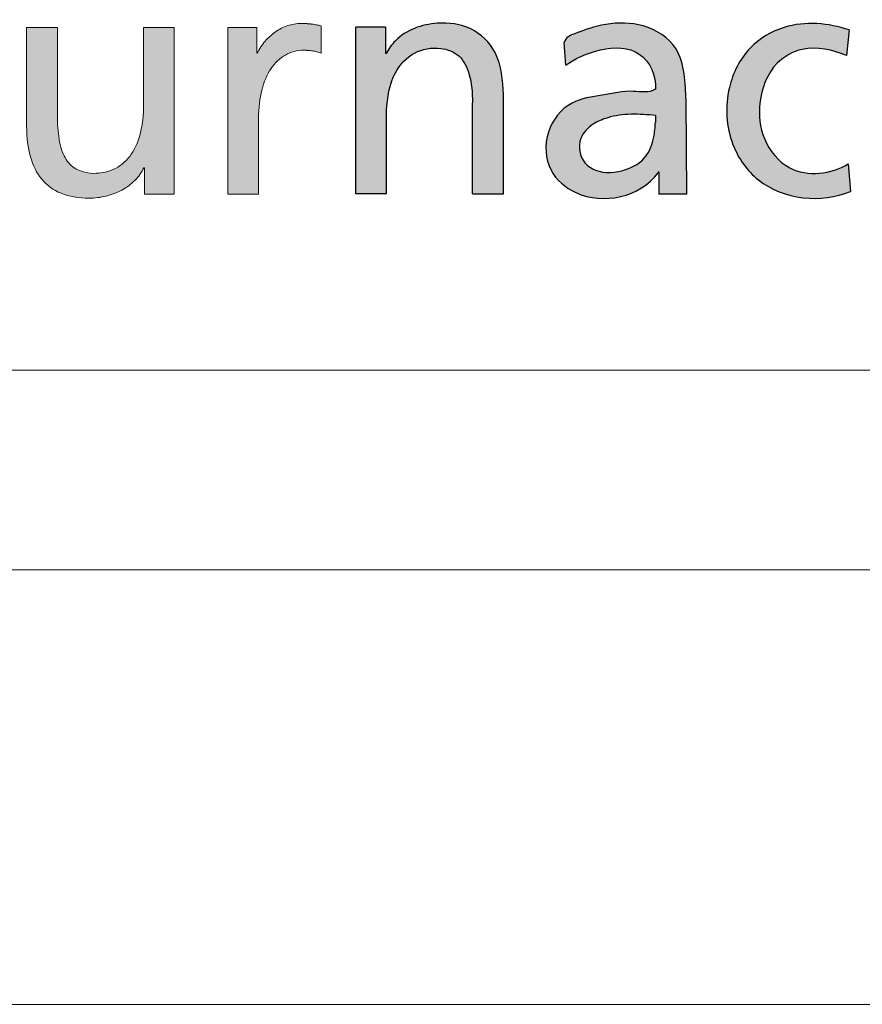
# Model space of a CAD drawing. Header units: millimetres. Extents: x 0 to 2258, y 0 to 438.
# Tile 28 of 39: x 2072 to 2082, y 14 to 26. Entities that reach past the tile are written whole.
import ezdxf

# ---------------------------------------------------------------- set-up
doc = ezdxf.new("R2010")
doc.units = ezdxf.units.MM
doc.header["$LTSCALE"] = 0.25
doc.layers.add('FORMAT', color=7, linetype='Continuous')

# ---------------------------------------------------------------- blocks, each defined once
blk = doc.blocks.new('cajetin')
at = {"color": 7, "linetype": 'Continuous', "lineweight": 18}
for p, q in [((853.5, 7.5), (7.5, 7.5)), ((861, 0), (0, 0))]:
    blk.add_line(p, q, dxfattribs=at)
blk = doc.blocks.new('LOGO_sombreado')
at = {"linetype": 'Continuous'}
h = blk.add_hatch(color=7, dxfattribs=at)
edge = h.paths.add_edge_path(flags=0)
edge.add_line((8.928, 3.962), (8.875, 3.972))
edge.add_spline(control_points=[(8.875, 3.972), (8.858, 3.975), (8.841, 3.978), (8.823, 3.98)], knot_values=[22.132418, 22.132418, 22.132418, 22.132418, 23.132418, 23.132418, 23.132418, 23.132418], weights=[1, 1, 1, 1], degree=3, periodic=0)
edge.add_arc((8.709, 3.1), 0.888, 82.6219, 86.3614)
edge.add_spline(control_points=[(8.765, 3.986), (8.745, 3.987), (8.722, 3.988), (8.695, 3.988), (8.644, 3.988), (8.593, 3.979), (8.544, 3.963)], knot_values=[0.065266, 0.065266, 0.065266, 0.065266, 1.065266, 1.065266, 1.065266, 2.065266, 2.065266, 2.065266, 2.065266], weights=[1, 1, 1, 1, 1, 1, 1], degree=3, periodic=0)
edge.add_spline(control_points=[(8.544, 3.963), (8.495, 3.946), (8.448, 3.922), (8.404, 3.892)], knot_values=[2.065266, 2.065266, 2.065266, 2.065266, 3.065266, 3.065266, 3.065266, 3.065266], weights=[1, 1, 1, 1], degree=3, periodic=0)
edge.add_spline(control_points=[(8.404, 3.892), (8.36, 3.861), (8.319, 3.825), (8.283, 3.783)], knot_values=[3.065266, 3.065266, 3.065266, 3.065266, 4.065266, 4.065266, 4.065266, 4.065266], weights=[1, 1, 1, 1], degree=3, periodic=0)
edge.add_spline(control_points=[(8.283, 3.783), (8.248, 3.742), (8.218, 3.695), (8.194, 3.646)], knot_values=[4.065266, 4.065266, 4.065266, 4.065266, 5.065266, 5.065266, 5.065266, 5.065266], weights=[1, 1, 1, 1], degree=3, periodic=0)
edge.add_line((8.194, 3.646), (8.187, 3.646))
edge.add_line((8.187, 3.646), (8.187, 3.943))
edge.add_line((8.187, 3.943), (8.021, 3.943))
edge.add_line((8.021, 3.943), (7.856, 3.943))
edge.add_line((7.856, 3.943), (7.856, 3.703))
edge.add_line((7.856, 3.703), (7.856, 2.023))
edge.add_line((7.856, 2.023), (8.209, 2.023))
edge.add_spline(control_points=[(8.209, 2.023), (8.209, 2.314), (8.209, 2.605), (8.209, 2.896), (8.209, 3.017), (8.222, 3.126), (8.247, 3.222)], knot_values=[12.065266, 12.065266, 12.065266, 12.065266, 13.065266, 13.065266, 13.065266, 14.065266, 14.065266, 14.065266, 14.065266], weights=[1, 1, 1, 1, 1, 1, 1], degree=3, periodic=0)
edge.add_spline(control_points=[(8.247, 3.222), (8.271, 3.318), (8.307, 3.401), (8.352, 3.469)], knot_values=[14.065266, 14.065266, 14.065266, 14.065266, 15.065266, 15.065266, 15.065266, 15.065266], weights=[1, 1, 1, 1], degree=3, periodic=0)
edge.add_spline(control_points=[(8.352, 3.469), (8.398, 3.537), (8.454, 3.589), (8.518, 3.625)], knot_values=[15.065266, 15.065266, 15.065266, 15.065266, 16.065266, 16.065266, 16.065266, 16.065266], weights=[1, 1, 1, 1], degree=3, periodic=0)
edge.add_spline(control_points=[(8.518, 3.625), (8.582, 3.661), (8.654, 3.68), (8.733, 3.68)], knot_values=[16.065266, 16.065266, 16.065266, 16.065266, 17.065266, 17.065266, 17.065266, 17.065266], weights=[1, 1, 1, 1], degree=3, periodic=0)
edge.add_arc((8.733, 2.982), 0.698, 86.1548, 90.0023, ccw=False)
edge.add_spline(control_points=[(8.78, 3.678), (8.796, 3.677), (8.813, 3.675), (8.829, 3.673)], knot_values=[17.132418, 17.132418, 17.132418, 17.132418, 18.132418, 18.132418, 18.132418, 18.132418], weights=[1, 1, 1, 1], degree=3, periodic=0)
edge.add_spline(control_points=[(8.829, 3.673), (8.846, 3.67), (8.863, 3.667), (8.879, 3.662)], knot_values=[18.132418, 18.132418, 18.132418, 18.132418, 19.132418, 19.132418, 19.132418, 19.132418], weights=[1, 1, 1, 1], degree=3, periodic=0)
edge.add_spline(control_points=[(8.879, 3.662), (8.896, 3.658), (8.912, 3.652), (8.928, 3.646)], knot_values=[19.132418, 19.132418, 19.132418, 19.132418, 20.132418, 20.132418, 20.132418, 20.132418], weights=[1, 1, 1, 1], degree=3, periodic=0)
edge.add_line((8.928, 3.646), (8.928, 3.962))
h = blk.add_hatch(color=7, dxfattribs=at)
edge = h.paths.add_edge_path(flags=0)
edge.add_line((9.328, 2.026), (9.328, 3.946))
edge.add_line((9.328, 3.946), (9.67, 3.946))
edge.add_line((9.67, 3.946), (9.67, 3.641))
edge.add_line((9.67, 3.641), (9.678, 3.641))
edge.add_spline(control_points=[(9.678, 3.641), (9.704, 3.696), (9.793, 3.817), (10, 3.948), (10.305, 4.01), (10.669, 3.967), (10.997, 3.643), (11.021, 3.332), (11.026, 3.17)], knot_values=[0, 0, 0, 0, 0.090993, 0.223661, 0.358303, 0.55535, 0.750586, 1, 1, 1, 1], weights=[1, 1, 1, 1, 1, 1, 1, 1, 1], degree=3, periodic=0)
edge.add_line((11.026, 3.17), (11.026, 2.026))
edge.add_line((11.026, 2.026), (10.672, 2.026))
edge.add_line((10.672, 2.026), (10.672, 3.075))
edge.add_spline(control_points=[(10.672, 3.075), (10.669, 3.188), (10.66, 3.379), (10.536, 3.635), (10.28, 3.729), (9.984, 3.677), (9.726, 3.396), (9.691, 3.133), (9.683, 2.986)], knot_values=[0, 0, 0, 0, 0.181683, 0.307789, 0.426651, 0.591078, 0.760733, 1, 1, 1, 1], weights=[1, 1, 1, 1, 1, 1, 1, 1, 1], degree=3, periodic=0)
edge.add_line((9.683, 2.986), (9.681, 2.026))
edge.add_line((9.681, 2.026), (9.328, 2.026))
h = blk.add_hatch(color=7, dxfattribs=at)
edge = h.paths.add_edge_path(flags=0)
edge.add_spline(control_points=[(12.776, 3.232), (12.697, 3.183), (12.484, 3.232), (12.167, 3.156), (11.773, 3.111), (11.49, 2.752), (11.514, 2.287), (12.023, 1.86), (12.597, 1.99), (12.807, 2.27)], knot_values=[0, 0, 0, 0, 0.079966, 0.190057, 0.300094, 0.432511, 0.566689, 0.684622, 1, 1, 1, 1], weights=[1, 1, 1, 1, 1, 1, 1, 1, 1, 1], degree=3, periodic=0)
edge.add_spline(control_points=[(12.807, 2.27), (12.817, 2.296), (12.814, 2.27)], knot_values=[0, 0, 0, 1, 1, 1], weights=[1, 1, 1], degree=2, periodic=0)
edge.add_line((12.814, 2.27), (12.814, 2.023))
edge.add_line((12.814, 2.023), (13.139, 2.023))
edge.add_line((13.139, 2.023), (13.128, 3.106))
edge.add_spline(control_points=[(13.128, 3.106), (13.12, 3.292), (13.119, 3.706), (12.65, 4), (12.214, 4.002), (11.911, 3.898), (11.743, 3.828), (11.727, 3.77)], knot_values=[0, 0, 0, 0, 0.300445, 0.525135, 0.737289, 0.925487, 1, 1, 1, 1], weights=[1, 1, 1, 1, 1, 1, 1, 1], degree=3, periodic=0)
edge.add_line((11.727, 3.77), (11.744, 3.507))
edge.add_spline(control_points=[(11.744, 3.507), (11.927, 3.643), (12.567, 3.881), (12.789, 3.381), (12.776, 3.232)], knot_values=[0, 0, 0, 0, 0.658996, 1, 1, 1, 1], weights=[1, 1, 1, 1, 1], degree=3, periodic=0)
edge = h.paths.add_edge_path(flags=0)
edge.add_spline(control_points=[(12.776, 2.849), (12.772, 2.793), (12.762, 2.658), (12.682, 2.43), (12.419, 2.275), (12.142, 2.255), (11.913, 2.398), (11.87, 2.662), (12.044, 2.834), (12.252, 2.921), (12.499, 2.953), (12.683, 2.938), (12.776, 2.931)], knot_values=[0, 0, 0, 0, 0.068904, 0.168815, 0.283862, 0.42722, 0.488917, 0.605379, 0.695962, 0.771545, 0.884045, 1, 1, 1, 1], weights=[1, 1, 1, 1, 1, 1, 1, 1, 1, 1, 1, 1, 1], degree=3, periodic=0)
edge.add_line((12.776, 2.931), (12.776, 2.849))
h = blk.add_hatch(color=7, dxfattribs=at)
edge = h.paths.add_edge_path(flags=0)
edge.add_spline(control_points=[(5.713, 2.196), (5.772, 2.125), (5.847, 2.071), (5.937, 2.034)], knot_values=[55, 55, 55, 55, 56, 56, 56, 56], weights=[1, 1, 1, 1], degree=3, periodic=0)
edge.add_spline(control_points=[(5.937, 2.034), (6.028, 1.997), (6.135, 1.977), (6.259, 1.977)], knot_values=[56, 56, 56, 56, 57, 57, 57, 57], weights=[1, 1, 1, 1], degree=3, periodic=0)
edge.add_arc((6.259, 2.796), 0.818, 269.9868, 283.8904)
edge.add_spline(control_points=[(6.456, 2.001), (6.519, 2.017), (6.58, 2.04), (6.635, 2.071)], knot_values=[0, 0, 0, 0, 1, 1, 1, 1], weights=[1, 1, 1, 1], degree=3, periodic=0)
edge.add_spline(control_points=[(6.635, 2.071), (6.69, 2.101), (6.741, 2.137), (6.784, 2.181)], knot_values=[1, 1, 1, 1, 2, 2, 2, 2], weights=[1, 1, 1, 1], degree=3, periodic=0)
edge.add_spline(control_points=[(6.784, 2.181), (6.827, 2.224), (6.863, 2.273), (6.889, 2.328)], knot_values=[2, 2, 2, 2, 3, 3, 3, 3], weights=[1, 1, 1, 1], degree=3, periodic=0)
edge.add_line((6.889, 2.328), (6.896, 2.328))
edge.add_line((6.896, 2.328), (6.896, 2.023))
edge.add_line((6.896, 2.023), (7.067, 2.023))
edge.add_line((7.067, 2.023), (7.238, 2.023))
edge.add_line((7.238, 2.023), (7.238, 2.263))
edge.add_line((7.238, 2.263), (7.238, 3.943))
edge.add_line((7.238, 3.943), (6.885, 3.943))
edge.add_line((6.885, 3.943), (6.885, 3.721))
edge.add_spline(control_points=[(6.885, 3.721), (6.885, 3.647), (6.885, 3.573), (6.885, 3.499), (6.885, 3.35), (6.885, 3.202), (6.885, 3.054), (6.885, 2.937), (6.873, 2.829), (6.85, 2.734)], knot_values=[30, 30, 30, 30, 31, 31, 31, 33, 33, 33, 34, 34, 34, 34], weights=[1, 1, 1, 1, 1, 1, 1, 1, 1, 1], degree=3, periodic=0)
edge.add_spline(control_points=[(6.85, 2.734), (6.827, 2.637), (6.792, 2.553), (6.696, 2.414), (6.636, 2.359), (6.562, 2.321)], knot_values=[34, 34, 34, 34, 35, 35, 36, 36, 36, 36], weights=[1, 1, 1, 1, 1, 1], degree=3, periodic=0)
edge.add_spline(control_points=[(6.562, 2.321), (6.489, 2.284), (6.402, 2.263), (6.301, 2.263)], knot_values=[36, 36, 36, 36, 37, 37, 37, 37], weights=[1, 1, 1, 1], degree=3, periodic=0)
edge.add_spline(control_points=[(6.301, 2.263), (6.224, 2.268), (6.16, 2.285), (6.107, 2.315)], knot_values=[37, 37, 37, 37, 38, 38, 38, 38], weights=[1, 1, 1, 1], degree=3, periodic=0)
edge.add_spline(control_points=[(6.107, 2.315), (6.054, 2.345), (6.013, 2.388), (5.982, 2.445)], knot_values=[38, 38, 38, 38, 39, 39, 39, 39], weights=[1, 1, 1, 1], degree=3, periodic=0)
edge.add_spline(control_points=[(5.982, 2.445), (5.95, 2.501), (5.928, 2.571), (5.914, 2.655)], knot_values=[39, 39, 39, 39, 40, 40, 40, 40], weights=[1, 1, 1, 1], degree=3, periodic=0)
edge.add_spline(control_points=[(5.914, 2.655), (5.9, 2.739), (5.894, 2.837), (5.894, 2.949), (5.894, 3.115), (5.894, 3.28), (5.894, 3.446), (5.894, 3.529), (5.894, 3.612), (5.894, 3.695), (5.894, 3.777), (5.894, 3.86), (5.894, 3.943)], knot_values=[40, 40, 40, 40, 41, 41, 41, 43, 43, 43, 44, 44, 44, 45, 45, 45, 45], weights=[1, 1, 1, 1, 1, 1, 1, 1, 1, 1, 1, 1, 1], degree=3, periodic=0)
edge.add_line((5.894, 3.943), (5.54, 3.943))
edge.add_spline(control_points=[(5.54, 3.943), (5.54, 3.848), (5.54, 3.753), (5.54, 3.658), (5.54, 3.563), (5.54, 3.468), (5.54, 3.372), (5.54, 3.182), (5.54, 2.992), (5.54, 2.802), (5.54, 2.673), (5.554, 2.557), (5.583, 2.455)], knot_values=[49, 49, 49, 49, 50, 50, 50, 51, 51, 51, 53, 53, 53, 54, 54, 54, 54], weights=[1, 1, 1, 1, 1, 1, 1, 1, 1, 1, 1, 1, 1], degree=3, periodic=0)
edge.add_spline(control_points=[(5.583, 2.455), (5.611, 2.354), (5.655, 2.267), (5.713, 2.196)], knot_values=[54, 54, 54, 54, 55, 55, 55, 55], weights=[1, 1, 1, 1], degree=3, periodic=0)
at = {"layer": 'FORMAT'}
h = blk.add_hatch(color=256, dxfattribs=at)
edge = h.paths.add_edge_path(flags=0)
edge.add_spline(control_points=[(14.994, 2.372), (14.803, 2.254), (14.35, 2.197), (13.993, 2.642), (13.945, 3.102), (14.101, 3.522), (14.519, 3.756), (14.818, 3.682), (14.975, 3.62)], knot_values=[0, 0, 0, 0, 0.239736, 0.392762, 0.535377, 0.707741, 0.820778, 1, 1, 1, 1], weights=[1, 1, 1, 1, 1, 1, 1, 1, 1], degree=3, periodic=0)
edge.add_line((14.975, 3.62), (15.005, 3.913))
edge.add_spline(control_points=[(15.005, 3.913), (14.769, 3.994), (14.338, 4.032), (13.818, 3.724), (13.565, 3.214), (13.598, 2.624), (14.052, 1.977), (14.687, 1.916), (15.02, 2.056)], knot_values=[0, 0, 0, 0, 0.189442, 0.304437, 0.433405, 0.598153, 0.723513, 1, 1, 1, 1], weights=[1, 1, 1, 1, 1, 1, 1, 1, 1], degree=3, periodic=0)
edge.add_line((15.02, 2.056), (14.994, 2.372))
at = {"color": 7, "linetype": 'Continuous', "lineweight": 18}
blk.add_line((0, 0), (72.5, 0), dxfattribs=at)
blk.add_arc((6.259, 2.796), 0.818, 269.9868, 283.8904, dxfattribs=at)
at = {"color": 8, "linetype": 'Continuous', "lineweight": 0}
for points, knots in [([(8.765, 3.986), (8.745, 3.987), (8.722, 3.988), (8.695, 3.988), (8.644, 3.988), (8.593, 3.979), (8.544, 3.963)], [0.065266, 0.065266, 0.065266, 0.065266, 1.065266, 1.065266, 1.065266, 2.065266, 2.065266, 2.065266, 2.065266]), ([(5.894, 3.943), (5.864, 3.943), (5.835, 3.943), (5.805, 3.943), (5.746, 3.943), (5.688, 3.943), (5.629, 3.943), (5.599, 3.943), (5.57, 3.943), (5.54, 3.943)], [45, 45, 45, 45, 46, 46, 46, 48, 48, 48, 49, 49, 49, 49]), ([(5.54, 3.943), (5.54, 3.848), (5.54, 3.753), (5.54, 3.658), (5.54, 3.563), (5.54, 3.468), (5.54, 3.372), (5.54, 3.182), (5.54, 2.992), (5.54, 2.802), (5.54, 2.673), (5.554, 2.557), (5.583, 2.455)], [49, 49, 49, 49, 50, 50, 50, 51, 51, 51, 53, 53, 53, 54, 54, 54, 54]), ([(5.914, 2.655), (5.9, 2.739), (5.894, 2.837), (5.894, 2.949), (5.894, 3.115), (5.894, 3.28), (5.894, 3.446), (5.894, 3.529), (5.894, 3.612), (5.894, 3.695), (5.894, 3.777), (5.894, 3.86), (5.894, 3.943)], [40, 40, 40, 40, 41, 41, 41, 43, 43, 43, 44, 44, 44, 45, 45, 45, 45]), ([(7.238, 3.943), (7.209, 3.943), (7.179, 3.943), (7.15, 3.943), (7.091, 3.943), (7.032, 3.943), (6.973, 3.943), (6.944, 3.943), (6.914, 3.943), (6.885, 3.943)], [25, 25, 25, 25, 26, 26, 26, 28, 28, 28, 29, 29, 29, 29]), ([(7.238, 2.263), (7.238, 2.318), (7.238, 2.373), (7.238, 2.428), (7.238, 2.533), (7.238, 2.638), (7.238, 2.743), (7.238, 2.823), (7.238, 2.903), (7.238, 2.983), (7.238, 3.143), (7.238, 3.303), (7.238, 3.463), (7.238, 3.623), (7.238, 3.783), (7.238, 3.943)], [20, 20, 20, 20, 21, 21, 21, 22, 22, 22, 23, 23, 23, 24, 24, 24, 25, 25, 25, 25]), ([(6.885, 3.721), (6.885, 3.647), (6.885, 3.573), (6.885, 3.499), (6.885, 3.35), (6.885, 3.202), (6.885, 3.054), (6.885, 2.937), (6.873, 2.829), (6.85, 2.734)], [30, 30, 30, 30, 31, 31, 31, 33, 33, 33, 34, 34, 34, 34]), ([(8.209, 2.023), (8.209, 2.314), (8.209, 2.605), (8.209, 2.896), (8.209, 3.017), (8.222, 3.126), (8.247, 3.222)], [12.065266, 12.065266, 12.065266, 12.065266, 13.065266, 13.065266, 13.065266, 14.065266, 14.065266, 14.065266, 14.065266]), ([(6.85, 2.734), (6.827, 2.637), (6.792, 2.553), (6.696, 2.414), (6.636, 2.359), (6.562, 2.321)], [34, 34, 34, 34, 35, 35, 36, 36, 36, 36]), ([(6.889, 2.328), (6.89, 2.328), (6.892, 2.328), (6.893, 2.328), (6.894, 2.328), (6.894, 2.328), (6.894, 2.328), (6.894, 2.328), (6.895, 2.328), (6.895, 2.328), (6.895, 2.328), (6.895, 2.328), (6.895, 2.328), (6.896, 2.328), (6.896, 2.328), (6.896, 2.328)], [3, 3, 3, 3, 4, 4, 4, 5, 5, 5, 6, 6, 6, 7, 7, 7, 8, 8, 8, 8]), ([(6.896, 2.328), (6.896, 2.302), (6.896, 2.277), (6.896, 2.251), (6.896, 2.226), (6.896, 2.201), (6.896, 2.175), (6.896, 2.15), (6.896, 2.124), (6.896, 2.099), (6.896, 2.095), (6.896, 2.091), (6.896, 2.087), (6.896, 2.078), (6.896, 2.07), (6.896, 2.061), (6.896, 2.056), (6.896, 2.051), (6.896, 2.047), (6.896, 2.043), (6.896, 2.039), (6.896, 2.035), (6.896, 2.031), (6.896, 2.027), (6.896, 2.023)], [8, 8, 8, 8, 9, 9, 9, 10, 10, 10, 12, 12, 12, 13, 13, 13, 14, 14, 14, 15, 15, 15, 16, 16, 16, 17, 17, 17, 17])]:
    blk.add_open_spline(points, degree=3, knots=knots, dxfattribs=at)
for points, weights in [([(8.823, 3.98), (8.804, 3.983), (8.785, 3.985), (8.765, 3.986)], [1, 0.999645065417, 0.999645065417, 1]), ([(8.733, 3.68), (8.749, 3.68), (8.764, 3.679), (8.78, 3.678)], [1, 0.99962425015, 0.99962425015, 1])]:
    blk.add_rational_spline(points, weights, degree=3, dxfattribs=at)
for points in [[(8.875, 3.972), (8.858, 3.975), (8.841, 3.978), (8.823, 3.98)], [(8.928, 3.962), (8.911, 3.965), (8.893, 3.969), (8.875, 3.972)], [(6.885, 3.943), (6.885, 3.869), (6.885, 3.795), (6.885, 3.721)], [(8.021, 3.943), (7.966, 3.943), (7.911, 3.943), (7.856, 3.943)], [(7.856, 3.943), (7.856, 3.863), (7.856, 3.783), (7.856, 3.703)], [(8.187, 3.943), (8.132, 3.943), (8.077, 3.943), (8.021, 3.943)], [(8.187, 3.646), (8.187, 3.745), (8.187, 3.844), (8.187, 3.943)], [(8.404, 3.892), (8.36, 3.861), (8.319, 3.825), (8.283, 3.783)], [(8.544, 3.963), (8.495, 3.946), (8.448, 3.922), (8.404, 3.892)], [(8.928, 3.646), (8.928, 3.751), (8.928, 3.856), (8.928, 3.962)], [(8.283, 3.783), (8.248, 3.742), (8.218, 3.695), (8.194, 3.646)], [(7.856, 3.703), (7.856, 3.143), (7.856, 2.583), (7.856, 2.023)], [(8.194, 3.646), (8.192, 3.646), (8.189, 3.646), (8.187, 3.646)], [(8.518, 3.625), (8.582, 3.661), (8.654, 3.68), (8.733, 3.68)], [(8.78, 3.678), (8.796, 3.677), (8.813, 3.675), (8.829, 3.673)], [(8.829, 3.673), (8.846, 3.67), (8.863, 3.667), (8.879, 3.662)], [(8.879, 3.662), (8.896, 3.658), (8.912, 3.652), (8.928, 3.646)], [(8.352, 3.469), (8.398, 3.537), (8.454, 3.589), (8.518, 3.625)], [(8.247, 3.222), (8.271, 3.318), (8.307, 3.401), (8.352, 3.469)], [(5.982, 2.445), (5.95, 2.501), (5.928, 2.571), (5.914, 2.655)], [(5.583, 2.455), (5.611, 2.354), (5.655, 2.267), (5.713, 2.196)], [(6.107, 2.315), (6.054, 2.345), (6.013, 2.388), (5.982, 2.445)], [(6.301, 2.263), (6.224, 2.268), (6.16, 2.285), (6.107, 2.315)], [(6.562, 2.321), (6.489, 2.284), (6.402, 2.263), (6.301, 2.263)], [(6.784, 2.181), (6.827, 2.224), (6.863, 2.273), (6.889, 2.328)], [(5.713, 2.196), (5.772, 2.125), (5.847, 2.071), (5.937, 2.034)], [(6.635, 2.071), (6.69, 2.101), (6.741, 2.137), (6.784, 2.181)], [(7.238, 2.023), (7.238, 2.103), (7.238, 2.183), (7.238, 2.263)], [(6.456, 2.001), (6.519, 2.017), (6.58, 2.04), (6.635, 2.071)], [(5.937, 2.034), (6.028, 1.997), (6.135, 1.977), (6.259, 1.977)], [(6.896, 2.023), (6.953, 2.023), (7.01, 2.023), (7.067, 2.023)], [(7.067, 2.023), (7.124, 2.023), (7.181, 2.023), (7.238, 2.023)], [(7.856, 2.023), (7.974, 2.023), (8.092, 2.023), (8.209, 2.023)]]:
    blk.add_open_spline(points, degree=3, dxfattribs=at)
at = {"color": 7, "linetype": 'Continuous', "lineweight": 0}
blk.add_open_spline([(12.807, 2.27), (12.817, 2.296), (12.814, 2.27)], degree=2, dxfattribs=at)
at = {"layer": 'FORMAT', "color": 7}
for p, q in [((9.67, 3.946), (9.328, 3.946)), ((9.328, 2.026), (9.328, 3.946)), ((9.67, 3.946), (9.67, 3.641)), ((15.005, 3.913), (14.975, 3.62)), ((11.744, 3.507), (11.727, 3.77)), ((9.678, 3.641), (9.67, 3.641)), ((10.672, 2.026), (10.672, 3.075)), ((11.026, 2.026), (11.026, 3.17)), ((13.139, 2.023), (13.128, 3.106)), ((9.681, 2.026), (9.683, 2.986)), ((12.776, 2.931), (12.776, 2.849)), ((12.814, 2.27), (12.814, 2.023)), ((14.994, 2.372), (15.02, 2.056)), ((9.681, 2.026), (9.328, 2.026)), ((10.672, 2.026), (11.026, 2.026)), ((13.139, 2.023), (12.814, 2.023))]:
    blk.add_line(p, q, dxfattribs=at)
for points, knots in [([(11.026, 3.17), (11.021, 3.332), (10.997, 3.643), (10.669, 3.967), (10.305, 4.01), (10, 3.948), (9.793, 3.817), (9.704, 3.696), (9.678, 3.641)], [0, 0, 0, 0, 0.249414, 0.44465, 0.641697, 0.776339, 0.909007, 1, 1, 1, 1]), ([(13.128, 3.106), (13.12, 3.292), (13.119, 3.706), (12.65, 4), (12.214, 4.002), (11.911, 3.898), (11.743, 3.828), (11.727, 3.77)], [0, 0, 0, 0, 0.300445, 0.525135, 0.737289, 0.925487, 1, 1, 1, 1]), ([(15.005, 3.913), (14.769, 3.994), (14.338, 4.032), (13.818, 3.724), (13.565, 3.214), (13.598, 2.624), (14.052, 1.977), (14.687, 1.916), (15.02, 2.056)], [0, 0, 0, 0, 0.189442, 0.304437, 0.433405, 0.598153, 0.723513, 1, 1, 1, 1]), ([(11.744, 3.507), (11.927, 3.643), (12.567, 3.881), (12.789, 3.381), (12.776, 3.232)], [0, 0, 0, 0, 0.658996, 1, 1, 1, 1]), ([(9.683, 2.986), (9.691, 3.133), (9.726, 3.396), (9.984, 3.677), (10.28, 3.729), (10.536, 3.635), (10.66, 3.379), (10.669, 3.188), (10.672, 3.075)], [0, 0, 0, 0, 0.239267, 0.408922, 0.573349, 0.692211, 0.818317, 1, 1, 1, 1]), ([(14.975, 3.62), (14.818, 3.682), (14.519, 3.756), (14.101, 3.522), (13.945, 3.102), (13.993, 2.642), (14.35, 2.197), (14.803, 2.254), (14.994, 2.372)], [0, 0, 0, 0, 0.179222, 0.292259, 0.464623, 0.607238, 0.760264, 1, 1, 1, 1]), ([(12.776, 3.232), (12.697, 3.183), (12.484, 3.232), (12.167, 3.156), (11.773, 3.111), (11.49, 2.752), (11.514, 2.287), (12.023, 1.86), (12.597, 1.99), (12.807, 2.27)], [0, 0, 0, 0, 0.079966, 0.190057, 0.300094, 0.432511, 0.566689, 0.684622, 1, 1, 1, 1]), ([(12.776, 2.931), (12.683, 2.938), (12.499, 2.953), (12.252, 2.921), (12.044, 2.834), (11.87, 2.662), (11.913, 2.398), (12.142, 2.255), (12.419, 2.275), (12.682, 2.43), (12.762, 2.658), (12.772, 2.793), (12.776, 2.849)], [0, 0, 0, 0, 0.115955, 0.228455, 0.304038, 0.394621, 0.511083, 0.57278, 0.716138, 0.831185, 0.931096, 1, 1, 1, 1])]:
    blk.add_open_spline(points, degree=3, knots=knots, dxfattribs=at)

msp = doc.modelspace()

# ---------------------------------------------------------------- linework, layer by layer
at = {"color": 7, "linetype": 'Continuous', "lineweight": 18}
msp.add_line((2066.375, 19.092), (2252.647, 19.092), dxfattribs=at)

# ---------------------------------------------------------------- block references
at = {"xscale": 0.689895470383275, "yscale": 0.689895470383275, "zscale": 0.689895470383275}
msp.add_blockref('cajetin', (1663.821, 13.917), dxfattribs=at)
at = {"color": 7, "linetype": 'Continuous', "xscale": 1.034843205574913, "yscale": 1.034843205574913, "zscale": 1.034843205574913}
msp.add_blockref('LOGO_sombreado', (2066.385, 21.47), dxfattribs=at)

doc.saveas('drawing.dxf')
